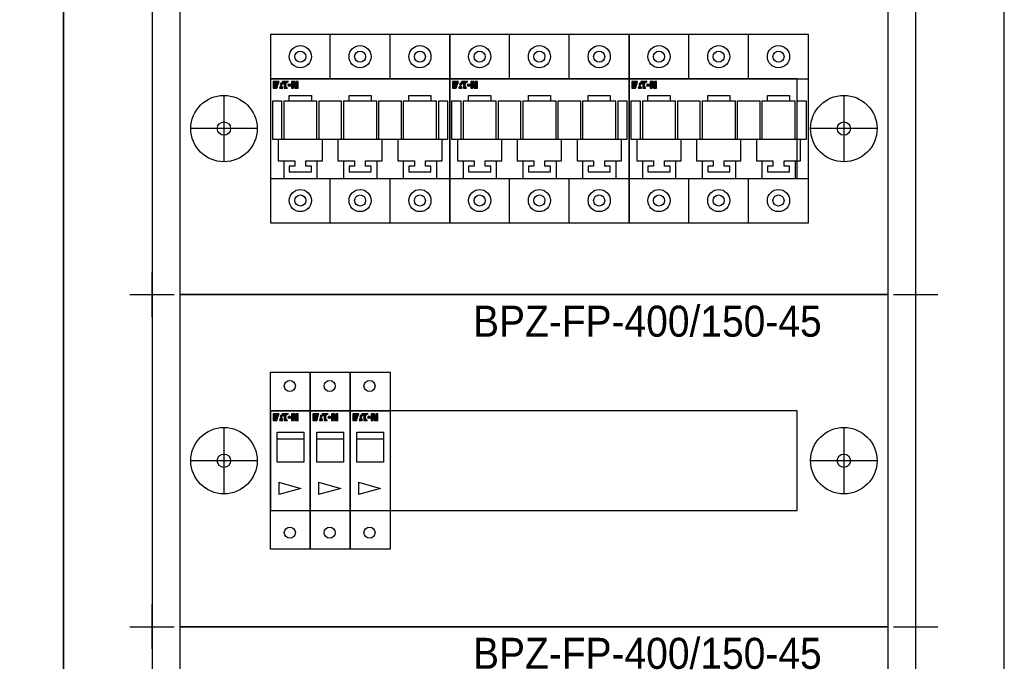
# Model space of a CAD drawing. Header units: millimetres. Extents: x 70863 to 97203, y -18528 to 3008.
# Tile 46 of 122: x 92330 to 92775, y -16572 to -16282. Entities that reach past the tile are written whole.
import ezdxf
from ezdxf.enums import TextEntityAlignment as Align

# ---------------------------------------------------------------- set-up
doc = ezdxf.new("R2010")
doc.units = ezdxf.units.MM
for name, color, linetype, lineweight in [('2DE_OBJ_EATON-Apparatus', 7, 'Continuous', 25), ('2DE_OBJ_EATON-Cabinet', 7, 'Continuous', 25), ('2DE_OBJ_EATON-Covers', 7, 'Continuous', 25), ('2DE_TXTMARK', 41, 'Continuous', 18), ('2DE_TXTNUM', 11, 'Continuous', 18)]:
    doc.layers.add(name, color=color, linetype=linetype, lineweight=lineweight)
doc.layers.add('CP_DETAL_GRID', color=7, linetype='Continuous')
doc.layers.add('EATON_LOGO', color=5, linetype='Continuous')
doc.styles.add('CP_ATTR', font='arial.ttf')
doc.styles.add('CP_ELATT', font='arial.ttf')

# ---------------------------------------------------------------- blocks, each defined once
blk = doc.blocks.new('2de_etn_prod_cac0045_fjaczar')
for p, q in [((20, 90), (20, 60)), ((300, 90), (300, 60)), ((35, 75), (5, 75)), ((315, 75), (285, 75))]:
    blk.add_line(p, q)
for points in [[(0, 0), (320, 0), (320, 150), (0, 150)], [(41, 52.5), (279, 52.5), (279, 97.5), (41, 97.5)]]:
    blk.add_lwpolyline(points, close=True)
for centre, radius in [((20, 75), 15), ((300, 75), 15), ((20, 75), 3), ((300, 75), 3)]:
    blk.add_circle(centre, radius)
at = {"linetype": 'ByBlock', "style": 'CP_ATTR', "flags": 9}
for tag in ['MARK3', 'FUNCTION', 'GROUP', 'NUMBER', 'WEIGHT', 'LINK', 'OTHER1', 'IP', 'OTHER2', 'POWER_LOSSES_CAB', 'POWER', 'VOLTAGE', 'CURRENT', 'CHARACTER', 'PRODUCER', 'ORDER-NO', 'PRODUCT-TYPE', 'MARK2', 'ARTICLE', 'NAME']:
    blk.add_attdef(tag, text='', height=0.00005, dxfattribs=at).set_placement((0, 0), align=Align.MIDDLE_LEFT)
at = {"layer": '2DE_TXTMARK', "linetype": 'ByBlock', "style": 'CP_ATTR', "width": 0.8, "flags": 8}
blk.add_attdef('MARK1', text='', height=14, dxfattribs=at).set_placement((290, 145), align=Align.TOP_RIGHT)
blk = doc.blocks.new('2d_eaton_logo')
for points in [[(1.05, -0.41), (2.09, -0.41), (2.09, -0.41), (2.34, 0.4), (1.05, 0.4), (1.05, 0.63), (2.41, 0.63), (2.68, 1.5), (0, 1.5), (0, -1.5), (1.75, -1.5), (2.01, -0.66), (2.01, -0.66), (1.05, -0.66), (1.05, -0.66), (1.05, -0.41)], [(3.35, -0.03), (3.92, -0.03), (3.92, -0.03), (3.64, 0.93), (3.35, -0.03)], [(6.44, -1.5), (6.42, -1.49), (6.39, -1.46), (6.35, -1.43), (6.3, -1.39), (6.24, -1.33), (6.18, -1.27), (6.15, -1.23), (6.12, -1.2), (6.09, -1.16), (6.03, -1.07), (6.01, -1.02), (5.95, -0.92), (5.89, -0.81), (5.87, -0.75), (5.85, -0.69), (5.83, -0.63), (5.81, -0.56), (5.81, -0.56), (5.79, -0.49), (5.78, -0.42), (5.78, -0.42), (5.77, -0.35), (5.76, -0.27), (5.76, -0.19), (5.75, -0.11), (5.76, 0.02), (5.76, 0.09), (5.78, 0.22), (5.8, 0.29), (5.82, 0.35), (5.84, 0.42), (5.86, 0.48), (5.88, 0.54), (5.9, 0.6), (5.93, 0.66), (5.96, 0.72), (6.03, 0.84), (6.07, 0.89), (6.11, 0.95), (6.15, 1), (6.19, 1.05), (6.24, 1.1), (6.29, 1.14), (6.33, 1.19), (6.39, 1.23), (6.44, 1.27), (6.5, 1.31), (6.55, 1.34), (6.61, 1.38), (6.67, 1.41), (6.8, 1.46), (6.87, 1.48), (6.93, 1.5), (4.15, 1.5), (4.15, 0.63), (5.03, 0.63), (5.03, -1.5)], [(8.01, -0.11, 1), (6.83, -0.11, 1)], [(9.79, -1.5), (11.26, -1.5), (11.26, 1.5), (10.34, 1.5), (10.34, -0.39), (10.33, -0.39), (9.77, 1.5), (8.32, 1.5), (8.32, -1.5), (9.23, -1.5), (9.23, 0.38), (9.24, 0.38)], [(2.9, -1.5), (4.35, -1.5), (4.12, -0.71), (3.14, -0.71)]]:
    blk.add_hatch(color=256).paths.add_polyline_path(points)
for p, q in [((0, 1.5), (0, -1.5)), ((2.68, 1.5), (0, 1.5)), ((2.68, 1.5), (0, 1.5)), ((1.05, 0.4), (1.05, 0.63)), ((1.05, 0.4), (1.05, 0.63)), ((1.05, 0.63), (2.41, 0.63)), ((1.05, 0.63), (2.41, 0.63)), ((2.34, 0.4), (1.05, 0.4)), ((2.34, 0.4), (1.05, 0.4)), ((2.09, -0.41), (2.34, 0.4)), ((2.09, -0.41), (2.34, 0.4)), ((2.41, 0.63), (2.68, 1.5)), ((2.41, 0.63), (2.68, 1.5)), ((3.35, -0.03), (3.64, 0.93)), ((3.64, 0.93), (3.35, -0.03)), ((3.64, 0.93), (3.92, -0.03)), ((3.92, -0.03), (3.64, 0.93)), ((4.15, 1.5), (4.15, 0.63)), ((4.15, 1.5), (4.15, 0.63)), ((6.93, 1.5), (4.15, 1.5)), ((6.93, 1.5), (4.15, 1.5)), ((4.15, 0.63), (5.03, 0.63)), ((4.15, 0.63), (5.03, 0.63)), ((5.03, 0.63), (5.03, -1.5)), ((5.03, 0.63), (5.03, -1.5)), ((5.75, -0.11), (5.76, 0.02)), ((5.75, -0.11), (5.76, 0.02)), ((5.76, 0.09), (5.78, 0.22)), ((5.76, 0.09), (5.78, 0.22)), ((5.76, 0.02), (5.76, 0.09)), ((5.76, 0.02), (5.76, 0.09)), ((5.78, 0.22), (5.8, 0.29)), ((5.78, 0.22), (5.8, 0.29)), ((5.8, 0.29), (5.82, 0.35)), ((5.8, 0.29), (5.82, 0.35)), ((5.82, 0.35), (5.84, 0.42)), ((5.82, 0.35), (5.84, 0.42)), ((5.84, 0.42), (5.86, 0.48)), ((5.84, 0.42), (5.86, 0.48)), ((5.86, 0.48), (5.88, 0.54)), ((5.86, 0.48), (5.88, 0.54)), ((5.88, 0.54), (5.9, 0.6)), ((5.88, 0.54), (5.9, 0.6)), ((5.9, 0.6), (5.93, 0.66)), ((5.9, 0.6), (5.93, 0.66)), ((5.93, 0.66), (5.96, 0.72)), ((5.93, 0.66), (5.96, 0.72)), ((5.96, 0.72), (6.03, 0.84)), ((5.96, 0.72), (6.03, 0.84)), ((6.03, 0.84), (6.07, 0.89)), ((6.03, 0.84), (6.07, 0.89)), ((6.07, 0.89), (6.11, 0.95)), ((6.07, 0.89), (6.11, 0.95)), ((6.11, 0.95), (6.15, 1)), ((6.11, 0.95), (6.15, 1)), ((6.15, 1), (6.19, 1.05)), ((6.15, 1), (6.19, 1.05)), ((6.19, 1.05), (6.24, 1.1)), ((6.19, 1.05), (6.24, 1.1)), ((6.24, 1.1), (6.29, 1.14)), ((6.24, 1.1), (6.29, 1.14)), ((6.29, 1.14), (6.33, 1.19)), ((6.29, 1.14), (6.33, 1.19)), ((6.33, 1.19), (6.39, 1.23)), ((6.33, 1.19), (6.39, 1.23)), ((6.39, 1.23), (6.44, 1.27)), ((6.39, 1.23), (6.44, 1.27)), ((6.44, 1.27), (6.5, 1.31)), ((6.44, 1.27), (6.5, 1.31)), ((6.5, 1.31), (6.55, 1.34)), ((6.5, 1.31), (6.55, 1.34)), ((6.55, 1.34), (6.61, 1.38)), ((6.55, 1.34), (6.61, 1.38)), ((6.61, 1.38), (6.67, 1.41)), ((6.61, 1.38), (6.67, 1.41)), ((6.67, 1.41), (6.8, 1.46)), ((6.67, 1.41), (6.8, 1.46)), ((6.8, 1.46), (6.87, 1.48)), ((6.8, 1.46), (6.87, 1.48)), ((6.87, 1.48), (6.93, 1.5)), ((6.87, 1.48), (6.93, 1.5)), ((8.32, 1.5), (8.32, -1.5)), ((9.77, 1.5), (8.32, 1.5)), ((8.32, 1.5), (8.32, -1.5)), ((9.77, 1.5), (8.32, 1.5)), ((9.23, -1.5), (9.23, 0.38)), ((9.23, 0.38), (9.24, 0.38)), ((9.23, 0.38), (9.24, 0.38)), ((9.23, -1.5), (9.23, 0.38)), ((9.24, 0.38), (9.79, -1.5)), ((9.24, 0.38), (9.79, -1.5)), ((10.33, -0.39), (9.77, 1.5)), ((10.33, -0.39), (9.77, 1.5)), ((10.34, 1.5), (10.34, -0.39)), ((11.26, 1.5), (10.34, 1.5)), ((10.34, 1.5), (10.34, -0.39)), ((11.26, 1.5), (10.34, 1.5)), ((11.26, -1.5), (11.26, 1.5)), ((11.26, -1.5), (11.26, 1.5)), ((0, -1.5), (1.75, -1.5)), ((0, -1.5), (1.75, -1.5)), ((1.05, -0.66), (1.05, -0.41)), ((1.05, -0.66), (1.05, -0.41)), ((1.05, -0.41), (2.09, -0.41)), ((1.05, -0.41), (2.09, -0.41)), ((2.01, -0.66), (1.05, -0.66)), ((2.01, -0.66), (1.05, -0.66)), ((1.75, -1.5), (2.01, -0.66)), ((1.75, -1.5), (2.01, -0.66)), ((3.14, -0.71), (2.9, -1.5)), ((3.14, -0.71), (2.9, -1.5)), ((2.9, -1.5), (4.35, -1.5)), ((2.9, -1.5), (4.35, -1.5)), ((4.12, -0.71), (3.14, -0.71)), ((4.12, -0.71), (3.14, -0.71)), ((3.35, -0.03), (3.92, -0.03)), ((3.92, -0.03), (3.35, -0.03)), ((4.35, -1.5), (4.12, -0.71)), ((4.35, -1.5), (4.12, -0.71)), ((5.03, -1.5), (6.44, -1.5)), ((5.03, -1.5), (6.44, -1.5)), ((5.76, -0.19), (5.75, -0.11)), ((5.76, -0.19), (5.75, -0.11)), ((5.76, -0.27), (5.76, -0.19)), ((5.76, -0.27), (5.76, -0.19)), ((5.77, -0.35), (5.76, -0.27)), ((5.77, -0.35), (5.76, -0.27)), ((5.78, -0.42), (5.77, -0.35)), ((5.78, -0.42), (5.77, -0.35)), ((5.79, -0.49), (5.78, -0.42)), ((5.79, -0.49), (5.78, -0.42)), ((5.81, -0.56), (5.79, -0.49)), ((5.81, -0.56), (5.79, -0.49)), ((5.83, -0.63), (5.81, -0.56)), ((5.83, -0.63), (5.81, -0.56)), ((5.85, -0.69), (5.83, -0.63)), ((5.85, -0.69), (5.83, -0.63)), ((5.87, -0.75), (5.85, -0.69)), ((5.87, -0.75), (5.85, -0.69)), ((5.89, -0.81), (5.87, -0.75)), ((5.89, -0.81), (5.87, -0.75)), ((5.95, -0.92), (5.89, -0.81)), ((5.95, -0.92), (5.89, -0.81)), ((6.01, -1.02), (5.95, -0.92)), ((6.01, -1.02), (5.95, -0.92)), ((6.03, -1.07), (6.01, -1.02)), ((6.03, -1.07), (6.01, -1.02)), ((6.09, -1.16), (6.03, -1.07)), ((6.09, -1.16), (6.03, -1.07)), ((6.12, -1.2), (6.09, -1.16)), ((6.12, -1.2), (6.09, -1.16)), ((6.15, -1.23), (6.12, -1.2)), ((6.15, -1.23), (6.12, -1.2)), ((6.18, -1.27), (6.15, -1.23)), ((6.18, -1.27), (6.15, -1.23)), ((6.24, -1.33), (6.18, -1.27)), ((6.24, -1.33), (6.18, -1.27)), ((6.3, -1.39), (6.24, -1.33)), ((6.3, -1.39), (6.24, -1.33)), ((6.35, -1.43), (6.3, -1.39)), ((6.35, -1.43), (6.3, -1.39)), ((6.39, -1.46), (6.35, -1.43)), ((6.39, -1.46), (6.35, -1.43)), ((6.42, -1.49), (6.39, -1.46)), ((6.42, -1.49), (6.39, -1.46)), ((6.44, -1.5), (6.42, -1.49)), ((6.44, -1.5), (6.42, -1.49)), ((8.32, -1.5), (9.23, -1.5)), ((8.32, -1.5), (9.23, -1.5)), ((9.79, -1.5), (11.26, -1.5)), ((9.79, -1.5), (11.26, -1.5)), ((10.34, -0.39), (10.33, -0.39)), ((10.34, -0.39), (10.33, -0.39))]:
    blk.add_line(p, q)
blk.add_circle((7.42, -0.11), 0.59)
blk = doc.blocks.new('2d_etn_logo')
blk.add_blockref('2d_eaton_logo', (0, 0))
blk = doc.blocks.new('2de_etn_prod_3_2214_zjk2yxx')
for p, q in [((0, -17.5), (0, 62.5)), ((0, 62.5), (18, 62.5)), ((18, 62.5), (18, -17.5)), ((0, 45), (18, 45)), ((3, 21.87), (3, 35.37)), ((3, 35.37), (15, 35.37)), ((3, 32.37), (15, 32.37)), ((15, 35.37), (15, 21.87)), ((15, 21.87), (3, 21.87)), ((3.75, 12.77), (3.75, 7.23)), ((3.75, 12.77), (13.75, 10)), ((13.75, 10), (3.75, 7.23)), ((0, 0), (18, 0)), ((18, -17.5), (0, -17.5))]:
    blk.add_line(p, q)
for centre in [(8.75, 56.25), (8.75, -10)]:
    blk.add_circle(centre, 2.5)
at = {"layer": 'EATON_LOGO'}
blk.add_blockref('2d_etn_logo', (1.19, 42.22), dxfattribs=at)
at = {"linetype": 'ByBlock', "style": 'CP_ATTR', "flags": 9}
for tag in ['MARK8', 'MARK7', 'MARK6', 'MARK5', 'MARK4', 'TEXT_03', 'TEXT_02', 'MARK3', 'FUNCTION', 'GROUP', 'NUMBER', 'OTHER', 'LINK', 'TEXT_01', 'IP', 'NUMBER_OF_POLES', 'POWER_LOSSES', 'POWER', 'VOLTAGE', 'CURRENT', 'CHARACTER', 'PRODUCER', 'ORDER-NO', 'PRODUCT-TYPE', 'MARK2', 'ARTICLE', 'NAME']:
    blk.add_attdef(tag, text='', height=0.00005, dxfattribs=at).set_placement((0, 0), align=Align.MIDDLE_LEFT)
at = {"layer": '2DE_TXTMARK', "linetype": 'ByBlock', "style": 'CP_ATTR', "width": 0.8, "flags": 8}
blk.add_attdef('MARK1', text='', height=3.5, dxfattribs=at).set_placement((9, 73.15), align=Align.CENTER)
at = {"layer": '2DE_TXTNUM', "style": 'CP_ELATT', "width": 0.8}
blk.add_attdef('TAG', text='', height=3.5, dxfattribs=at).set_placement((9, 66.5), align=Align.CENTER)
blk = doc.blocks.new('2de_etn_prod_3_3699_5egf2u')
for p, q in [((81, 65), (0, 65)), ((0, 65), (0, -20)), ((27, 45), (27, 65)), ((54, 45), (54, 65)), ((81, -20), (81, 65)), ((0, 45), (81, 45)), ((8.5, 35), (8.5, 37.5)), ((8.5, 37.5), (18.5, 37.5)), ((18.5, 37.5), (18.5, 35)), ((35.5, 35), (35.5, 37.5)), ((35.5, 37.5), (45.5, 37.5)), ((45.5, 37.5), (45.5, 35)), ((62.5, 35), (62.5, 37.5)), ((62.5, 37.5), (72.5, 37.5)), ((72.5, 37.5), (72.5, 35)), ((1, 35), (5, 35)), ((1, 17.5), (1, 35)), ((5, 35), (5, 17.5)), ((6, 35), (21, 35)), ((6, 35), (6, 17.5)), ((21, 17.5), (21, 35)), ((22, 17.5), (22, 35)), ((22, 35), (32, 35)), ((32, 35), (32, 17.5)), ((33, 35), (48, 35)), ((33, 35), (33, 17.5)), ((48, 17.5), (48, 35)), ((49, 35), (59, 35)), ((49, 17.5), (49, 35)), ((59, 35), (59, 17.5)), ((60, 35), (75, 35)), ((60, 35), (60, 17.5)), ((75, 17.5), (75, 35)), ((76, 17.5), (76, 35)), ((76, 35), (80, 35)), ((80, 35), (80, 17.5)), ((80, 17.5), (1, 17.5)), ((3.5, 17.5), (3.5, 8)), ((23.5, 8), (23.5, 17.5)), ((30.5, 17.5), (30.5, 8)), ((50.5, 8), (50.5, 17.5)), ((57.5, 17.5), (57.5, 8)), ((77.5, 8), (77.5, 17.5)), ((3.5, 8), (11, 8)), ((6, 8), (6, 0)), ((8.5, 5.5), (8.5, 3)), ((11, 5.5), (8.5, 5.5)), ((11, 8), (11, 5.5)), ((16, 8), (23.5, 8)), ((16, 5.5), (16, 8)), ((18.5, 5.5), (16, 5.5)), ((18.5, 3), (18.5, 5.5)), ((21, 8), (21, 0)), ((30.5, 8), (38, 8)), ((33, 8), (33, 0)), ((35.5, 5.5), (35.5, 3)), ((38, 5.5), (35.5, 5.5)), ((38, 8), (38, 5.5)), ((43, 8), (50.5, 8)), ((43, 5.5), (43, 8)), ((45.5, 5.5), (43, 5.5)), ((45.5, 3), (45.5, 5.5)), ((48, 8), (48, 0)), ((57.5, 8), (65, 8)), ((60, 8), (60, 0)), ((62.5, 5.5), (62.5, 3)), ((65, 5.5), (62.5, 5.5)), ((65, 8), (65, 5.5)), ((70, 8), (77.5, 8)), ((70, 5.5), (70, 8)), ((72.5, 5.5), (70, 5.5)), ((72.5, 3), (72.5, 5.5)), ((75, 8), (75, 0)), ((0, 0), (81, 0)), ((8.5, 3), (18.5, 3)), ((27, -20), (27, 0)), ((35.5, 3), (45.5, 3)), ((54, -20), (54, 0)), ((62.5, 3), (72.5, 3)), ((0, -20), (81, -20))]:
    blk.add_line(p, q)
for centre, radius in [((13.5, 55), 5), ((40.5, 55), 5), ((67.5, 55), 5), ((13.5, 55), 2.5), ((40.5, 55), 2.5), ((67.5, 55), 2.5), ((13.5, -10), 5), ((13.5, -10), 2.5), ((40.5, -10), 5), ((40.5, -10), 2.5), ((67.5, -10), 5), ((67.5, -10), 2.5)]:
    blk.add_circle(centre, radius)
at = {"layer": 'EATON_LOGO'}
blk.add_blockref('2d_etn_logo', (1.19, 42.22), dxfattribs=at)
at = {"linetype": 'ByBlock', "style": 'CP_ATTR', "flags": 9}
for tag in ['MARK8', 'MARK7', 'MARK6', 'MARK5', 'MARK4', 'TEXT_03', 'TEXT_02', 'FUSE_LINK', 'MARK3', 'FUNCTION', 'GROUP', 'NUMBER', 'OTHER', 'LINK', 'TEXT_01', 'IP', 'NUMBER_OF_POLES', 'POWER_LOSSES', 'POWER', 'VOLTAGE', 'CURRENT', 'CHARACTER', 'PRODUCER', 'ORDER-NO', 'PRODUCT-TYPE', 'MARK2', 'ARTICLE', 'NAME']:
    blk.add_attdef(tag, text='', height=0.00005, dxfattribs=at).set_placement((0, 0), align=Align.MIDDLE_LEFT)
at = {"layer": '2DE_TXTMARK', "linetype": 'ByBlock', "style": 'CP_ATTR', "width": 0.8, "flags": 8}
blk.add_attdef('MARK1', text='', height=3.5, dxfattribs=at).set_placement((40.75, 75.65), align=Align.CENTER)
at = {"layer": '2DE_TXTNUM', "style": 'CP_ELATT', "width": 0.8}
blk.add_attdef('TAG', text='', height=3.5, dxfattribs=at).set_placement((40.75, 69), align=Align.CENTER)

msp = doc.modelspace()

# ---------------------------------------------------------------- linework, layer by layer
at = {"layer": '2DE_OBJ_EATON-Cabinet'}
for points in [[(91749.84, -15331.421), (91749.84, -17331.421), (92349.84, -17331.421), (92349.84, -15331.421)], [(92349.84, -15331.421), (92349.84, -17331.421), (92774.84, -17331.421), (92774.84, -15331.421)], [(92389.84, -17306.421), (92734.84, -17306.421), (92734.84, -15356.421), (92389.84, -15356.421)]]:
    msp.add_lwpolyline(points, close=True, dxfattribs=at)
at = {"layer": 'CP_DETAL_GRID'}
for p, q in [((92389.84, -16416.421), (92389.84, -16396.421)), ((92734.84, -16416.421), (92734.84, -16396.421)), ((92379.84, -16406.421), (92399.84, -16406.421)), ((92724.84, -16406.421), (92744.84, -16406.421)), ((92389.84, -16566.421), (92389.84, -16546.421)), ((92734.84, -16566.421), (92734.84, -16546.421)), ((92379.84, -16556.421), (92399.84, -16556.421)), ((92724.84, -16556.421), (92744.84, -16556.421))]:
    msp.add_line(p, q, dxfattribs=at)

# ---------------------------------------------------------------- block references
at = {"layer": '2DE_OBJ_EATON-Apparatus'}
for name, p in [('2de_etn_prod_3_3699_5egf2u', (92443.34, -16353.921)), ('2de_etn_prod_3_3699_5egf2u', (92524.34, -16353.921)), ('2de_etn_prod_3_3699_5egf2u', (92605.34, -16353.921)), ('2de_etn_prod_3_2214_zjk2yxx', (92443.34, -16503.921)), ('2de_etn_prod_3_2214_zjk2yxx', (92461.34, -16503.921)), ('2de_etn_prod_3_2214_zjk2yxx', (92479.34, -16503.921))]:
    msp.add_blockref(name, p, dxfattribs=at)
at = {"layer": '2DE_OBJ_EATON-Covers'}
ref = msp.add_blockref('2de_etn_prod_cac0045_fjaczar', (92402.34, -16406.421), dxfattribs=at)
ref.add_attrib('MARK1', 'BPZ-FP-400/150-45', dxfattribs={"layer": '2DE_TXTMARK', "linetype": 'ByBlock', "height": 14, "style": 'CP_ATTR', "width": 0.9, "flags": 8}).set_placement((92692.34, -16261.421), align=Align.TOP_RIGHT)
ref = msp.add_blockref('2de_etn_prod_cac0045_fjaczar', (92402.34, -16556.421), dxfattribs=at)
ref.add_attrib('MARK1', 'BPZ-FP-400/150-45', dxfattribs={"layer": '2DE_TXTMARK', "linetype": 'ByBlock', "height": 14, "style": 'CP_ATTR', "width": 0.9, "flags": 8}).set_placement((92692.34, -16411.421), align=Align.TOP_RIGHT)
ref = msp.add_blockref('2de_etn_prod_cac0045_fjaczar', (92402.34, -16706.421), dxfattribs=at)
ref.add_attrib('MARK1', 'BPZ-FP-400/150-45', dxfattribs={"layer": '2DE_TXTMARK', "linetype": 'ByBlock', "height": 14, "style": 'CP_ATTR', "width": 0.9, "flags": 8}).set_placement((92692.34, -16561.421), align=Align.TOP_RIGHT)

doc.saveas('drawing.dxf')
